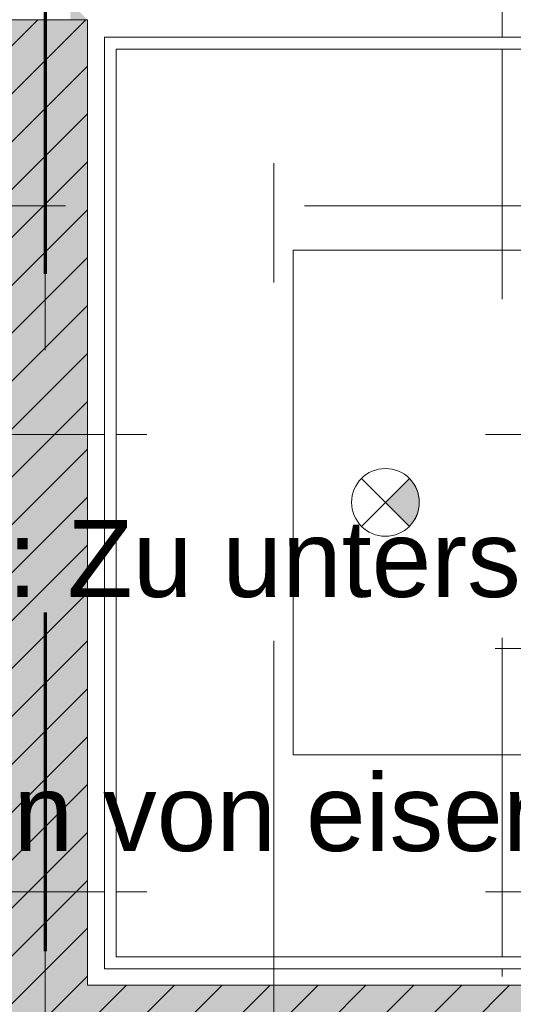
# Model space of a CAD drawing. Header units: metres. Extents: x -167 to 152, y -127 to 99.
# Tile 87 of 225: x -23.02 to -21.57, y -3.03 to -0.13. Entities that reach past the tile are written whole.
import ezdxf

# ---------------------------------------------------------------- set-up
doc = ezdxf.new("R2010")
doc.units = ezdxf.units.M
doc.header["$PDMODE"] = 1
doc.header["$PDSIZE"] = -2
for name, pattern in [('Achsen 01', [5.291531, 3.175, -1.058062, 0.352704, -0.705764]), ('gestrichelt - 01', [2, 1, -1]), ('Raster 01', [2, 1, -1])]:
    doc.linetypes.add(name, pattern=pattern)
doc.layers.get('0').update_dxf_attribs({"lineweight": 25})
for name, color, linetype, lineweight, true_color in [('013_Beton und Stahlbetonarbeiten-000 Sichtbeton-341 tragende In', 5, 'Continuous', 5, 0x0000ff), ('013_Beton und Stahlbetonarbeiten-350 Stahlbeton Treppe Ansicht', 7, 'Continuous', 9, 0xa6a6a6), ('AV1-Achsen', 1, 'Achsen 01', 18, 0xff0000), ('AV1-Raster', 7, 'Raster 01', 9, 0xa6a6a6)]:
    doc.layers.add(name, color=color, linetype=linetype, lineweight=lineweight, true_color=true_color)
for name, color, linetype, lineweight in [('013_Beton und Stahlbetonarbeiten-340 Innenwände', 7, 'Continuous', 18), ('031_Metallbauarbeiten-340 Treppen Geländer', 7, 'Continuous', 9), ('_1.35m (3D)', 7, 'Continuous', 9), ('_GRU (2D)', 7, 'Continuous', 9), ('_Legende (2D)', 7, 'Continuous', 9), ('_OG 1 (2D)', 7, 'Continuous', 9), ('_OG 1 - DS (2D)', 7, 'Continuous', 9), ('AV1-Brandschutzkonzept-Brandschutzkonzept', 7, 'Continuous', 5), ('AV1-Schnitt Achsen', 7, 'Achsen 01', 18), ('Bemaßung-Bemaßung', 7, 'Continuous', 9), ('Keine', 7, 'Continuous', 9)]:
    doc.layers.add(name, color=color, linetype=linetype, lineweight=lineweight)
doc.layers.get('0').freeze()
doc.styles.add('Arial', font='arial.ttf')
doc.styles.add('Arial Narrow', font='ARIALN.TTF')
doc.dimstyles.new('COE 50', dxfattribs={"dimtxt": 126.090495, "dimasz": 0.001414, "dimexe": 0.001, "dimexo": 0.01, "dimgap": 0.001, "dimtad": 1, "dimdec": 3, "dimtxsty": 'Arial', "dimblk": 'VW_SLASH-4', "dimblk1": 'VW_SLASH-4', "dimblk2": 'VW_SLASH-4', "dimcen": 0, "dimadec": 3, "dimazin": 0, "dimtfac": 0.8, "dimtdec": 3, "dimtix": 1, "dimtmove": 0, "dimatfit": 0, "dimldrblk": 'VW_SLASH-3', "dimfxl": 0.002, "dimfxlon": 1, "dimfrac": 2, "dimtolj": 1, "dimarcsym": 0})
doc.dimstyles.new('Treppenhaus 50', dxfattribs={"dimtxt": 126.090495, "dimasz": 0.00106, "dimexe": 0.001, "dimexo": 0.003, "dimgap": 0.0005, "dimtad": 1, "dimdec": 3, "dimtxsty": 'Arial', "dimblk": 'VW_SLASH-1', "dimblk1": 'VW_SLASH-1', "dimblk2": 'VW_SLASH-1', "dimcen": 0, "dimdle": 0.0002, "dimadec": 3, "dimazin": 0, "dimtfac": 1, "dimtdec": 3, "dimtix": 1, "dimtmove": 0, "dimatfit": 0, "dimldrblk": 'VW_FILLEDARROW', "dimfxl": 0.002, "dimfxlon": 1, "dimfrac": 2, "dimtolj": 1, "dimarcsym": 0})

# ---------------------------------------------------------------- blocks, each defined once
blk = doc.blocks.new('Group-2')
at = {"layer": 'AV1-Raster'}
for p, q in [((-22.95, -22.95), (-22.95, 1.35)), ((-21.6, -22.95), (-21.6, 1.35)), ((1.35, -1.35), (-40.5, -1.35)), ((1.35, -2.7), (-40.5, -2.7))]:
    blk.add_line(p, q, dxfattribs=at)
blk = doc.blocks.new('1.35m (3D)')
at = {"layer": 'AV1-Raster', "color": 7}
blk.add_blockref('Group-2', (0, 0), dxfattribs=at)
blk = doc.blocks.new('Group-6')
at = {"color": 255, "linetype": 'Continuous', "lineweight": 9, "transparency": 33554687}
blk.add_wipeout([(0.2575, 1.0674), (0.2282, 0.9967), (0.1575, 0.9674), (0.0868, 0.9967), (0.0575, 1.0674), (0.0868, 1.1381), (0.1575, 1.1674), (0.2282, 1.1381)], dxfattribs=at).dxf.layer = 'AV1-Brandschutzkonzept-Brandschutzkonzept'
at = {"layer": 'AV1-Brandschutzkonzept-Brandschutzkonzept', "linetype": 'Continuous', "lineweight": 0, "transparency": 33554687}
h = blk.add_hatch(color=92, dxfattribs=at)
edge = h.paths.add_edge_path()
edge.add_line((0.1575, 1.0674), (0.2282, 0.9967))
edge.add_arc((0.1575, 1.0674), 0.1, 315, 405)
edge.add_line((0.2282, 1.1381), (0.1575, 1.0674))
at = {"layer": 'AV1-Brandschutzkonzept-Brandschutzkonzept', "color": 92, "linetype": 'Continuous', "lineweight": 9, "transparency": 33554687}
for p, q in [((0.0868, 0.9967), (0.2282, 1.1381)), ((0.2282, 0.9967), (0.0868, 1.1381))]:
    blk.add_line(p, q, dxfattribs=at)
at = {"layer": 'AV1-Brandschutzkonzept-Brandschutzkonzept', "color": 92, "linetype": 'Continuous', "lineweight": 9, "transparency": 33554687, "flags": 128}
blk.add_lwpolyline([(0.1575, 1.0674), (0.2282, 0.9967, 0.414214), (0.2282, 1.1381)], format="xyb", close=True, dxfattribs=at)
at = {"layer": 'AV1-Brandschutzkonzept-Brandschutzkonzept', "color": 92, "linetype": 'Continuous', "lineweight": 9, "transparency": 33554687}
blk.add_circle((0.1575, 1.0674), 0.1, dxfattribs=at)
blk = doc.blocks.new('Sicherheitsbeleuchtung')
at = {"layer": 'AV1-Brandschutzkonzept-Brandschutzkonzept', "color": 7, "transparency": 33554687}
blk.add_blockref('Group-6', (0, 0), dxfattribs=at)
blk = doc.blocks.new('OG 1 - DS (2D)')
at = {"layer": 'AV1-Brandschutzkonzept-Brandschutzkonzept', "color": 7}
blk.add_blockref('Sicherheitsbeleuchtung', (-22.1025, -2.6174), dxfattribs=at)
blk = doc.blocks.new('VW_SLASH-1')
at = {"color": 0, "linetype": 'ByBlock', "lineweight": -2, "transparency": 16777216}
blk.add_line((0.189, 0), (-1, 0), dxfattribs=at)
at = {"color": 0, "linetype": 'Continuous', "lineweight": -2, "transparency": 16777216, "flags": 128}
blk.add_lwpolyline([(0.5, 0.5), (-0.5, -0.5)], dxfattribs=at)
blk = doc.blocks.new('*D1613')
at = {"layer": '013_Beton und Stahlbetonarbeiten-350 Stahlbeton Treppe Ansicht', "color": 0, "linetype": 'Continuous', "lineweight": -2}
for p, q in [((-21.515, -2.0812), (-21.515, -1.9312)), ((-21.375, -2.0812), (-21.375, -1.9312)), ((-21.568, -1.9812), (-21.621, -1.9812)), ((-21.375, -1.9812), (-21.515, -1.9812)), ((-21.322, -1.9812), (-21.269, -1.9812))]:
    blk.add_line(p, q, dxfattribs=at)
at = {"layer": 'Defpoints', "color": 0}
for p in [(-21.515, -1.9812), (-21.375, -2.7394), (-21.515, -2.955)]:
    blk.add_point(p, dxfattribs=at)
at = {"layer": '013_Beton und Stahlbetonarbeiten-350 Stahlbeton Treppe Ansicht', "color": 0, "lineweight": -2, "xscale": 0.05302001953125, "yscale": 0.05302001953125, "zscale": 0.05302001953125}
blk.add_blockref('VW_SLASH-1', (-21.515, -1.9812), dxfattribs=at)
at = {"layer": '013_Beton und Stahlbetonarbeiten-350 Stahlbeton Treppe Ansicht', "color": 0, "lineweight": -2, "xscale": 0.05302001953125, "yscale": 0.05302001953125, "zscale": 0.05302001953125, "rotation": 180}
blk.add_blockref('VW_SLASH-1', (-21.375, -1.9812), dxfattribs=at)
at = {"layer": '013_Beton und Stahlbetonarbeiten-350 Stahlbeton Treppe Ansicht', "color": 0, "lineweight": 9, "insert": (-21.445, -1.9182), "char_height": 0.07565, "attachment_point": 5, "style": 'Arial'}
blk.add_mtext('\\A1;14', dxfattribs=at)
blk = doc.blocks.new('VW_FILLEDARROW')
at = {"color": 0, "linetype": 'Continuous', "lineweight": 5, "transparency": 16777216, "flags": 128}
blk.add_lwpolyline([(-2.994, 0.802), (0, 0), (-2.994, -0.802)], close=True, dxfattribs=at)
blk = doc.blocks.new('Group-665')
at = {"color": 255, "linetype": 'Continuous', "lineweight": 9}
blk.add_wipeout([(-22.74, -0.2117), (-21.375, -0.2117), (-21.375, -0.1767), (-22.775, -0.1767), (-22.775, -2.9267), (-21.085, -2.9267), (-21.085, -2.8917), (-22.74, -2.8917)], dxfattribs=at).dxf.layer = '031_Metallbauarbeiten-340 Treppen Geländer'
at = {"layer": '031_Metallbauarbeiten-340 Treppen Geländer', "color": 253, "linetype": 'Continuous', "lineweight": 9, "flags": 128}
blk.add_lwpolyline([(-22.74, -0.2117), (-21.375, -0.2117), (-21.375, -0.1767), (-22.775, -0.1767), (-22.775, -2.9267), (-21.085, -2.9267), (-21.085, -2.8917), (-22.74, -2.8917)], close=True, dxfattribs=at)
blk = doc.blocks.new('VW_SLASH-4')
at = {"color": 0, "linetype": 'ByBlock', "lineweight": -2, "transparency": 16777216}
blk.add_line((0, 0), (-1, 0), dxfattribs=at)
at = {"color": 0, "linetype": 'Continuous', "lineweight": 15, "transparency": 16777216, "flags": 128}
blk.add_lwpolyline([(0.5, 0.5), (-0.5, -0.5)], dxfattribs=at)
blk = doc.blocks.new('*D1737')
at = {"layer": 'Bemaßung-Bemaßung', "color": 0, "linetype": 'Continuous', "lineweight": -2}
for p, q in [((-23.075, 1.575), (-23.075, 1.725)), ((-22.825, 1.575), (-22.825, 1.725)), ((-23.1457, 1.675), (-23.2164, 1.675)), ((-22.825, 1.675), (-23.075, 1.675)), ((-22.7543, 1.675), (-22.6836, 1.675))]:
    blk.add_line(p, q, dxfattribs=at)
at = {"layer": 'Defpoints', "color": 0}
for p in [(-23.075, 1.675), (-23.075, -0.125), (-22.825, -2.975)]:
    blk.add_point(p, dxfattribs=at)
at = {"layer": 'Bemaßung-Bemaßung', "color": 0, "lineweight": -2, "xscale": 0.070693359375, "yscale": 0.070693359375, "zscale": 0.070693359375}
blk.add_blockref('VW_SLASH-4', (-23.075, 1.675), dxfattribs=at)
at = {"layer": 'Bemaßung-Bemaßung', "color": 0, "lineweight": -2, "xscale": 0.070693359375, "yscale": 0.070693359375, "zscale": 0.070693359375, "rotation": 180}
blk.add_blockref('VW_SLASH-4', (-22.825, 1.675), dxfattribs=at)
at = {"layer": 'Bemaßung-Bemaßung', "color": 0, "insert": (-22.95, 1.7894), "char_height": 0.12609, "attachment_point": 5, "style": 'Arial'}
blk.add_mtext('\\A1;25', dxfattribs=at)
blk = doc.blocks.new('VW_SLASH-3')
at = {"color": 0, "linetype": 'ByBlock', "lineweight": -2, "transparency": 16777216}
blk.add_line((0, 0), (-1, 0), dxfattribs=at)
at = {"color": 0, "linetype": 'Continuous', "lineweight": 15, "transparency": 16777216, "flags": 128}
blk.add_lwpolyline([(0.5, 0.5), (-0.5, -0.5)], dxfattribs=at)
blk = doc.blocks.new('*D1738')
at = {"layer": 'Bemaßung-Bemaßung', "color": 0, "linetype": 'Continuous', "lineweight": -2}
for p, q in [((-22.825, 1.575), (-22.825, 1.725)), ((-17.875, 1.575), (-17.875, 1.725)), ((-17.9457, 1.675), (-22.7543, 1.675))]:
    blk.add_line(p, q, dxfattribs=at)
at = {"layer": 'Defpoints', "color": 0}
for p in [(-22.825, 1.675), (-22.825, -2.975), (-17.875, -2.975)]:
    blk.add_point(p, dxfattribs=at)
at = {"layer": 'Bemaßung-Bemaßung', "color": 0, "lineweight": -2, "xscale": 0.070693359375, "yscale": 0.070693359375, "zscale": 0.070693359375, "rotation": 180}
blk.add_blockref('VW_SLASH-4', (-22.825, 1.675), dxfattribs=at)
at = {"layer": 'Bemaßung-Bemaßung', "color": 0, "lineweight": -2, "xscale": 0.070693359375, "yscale": 0.070693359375, "zscale": 0.070693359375}
blk.add_blockref('VW_SLASH-4', (-17.875, 1.675), dxfattribs=at)
at = {"layer": 'Bemaßung-Bemaßung', "color": 0, "insert": (-20.35, 1.8008), "char_height": 0.12609, "attachment_point": 5, "style": 'Arial'}
blk.add_mtext('\\A1;4,95', dxfattribs=at)
blk = doc.blocks.new('Legende (2D)')
at = {"layer": 'Keine', "color": 253, "transparency": 33554687, "insert": (-26.3032, -0.5731), "char_height": 0.252181, "attachment_point": 1, "line_spacing_factor": 0.966594, "style": 'Arial Narrow'}
blk.add_mtext('Kampfmittelbeseitigung', dxfattribs=at)
at = {"layer": 'Keine', "color": 7, "transparency": 33554687, "char_height": 0.226963, "attachment_point": 4, "line_spacing_factor": 0.969122, "style": 'Arial'}
for s, insert in [('Kampfmittelsondierung: Zu untersuchende Fläche', (-26.3032, -1.75)), ('3 m-Bereich freizuhalten von eisenhaltigen Gegenständen', (-26.3032, -2.5))]:
    blk.add_mtext(s, dxfattribs=dict(at, insert=insert))
blk = doc.blocks.new('Group-748')
at = {"layer": 'AV1-Achsen'}
blk.add_line((-22.95, -26.5), (-22.95, 4.9), dxfattribs=at)
blk = doc.blocks.new('Group-759')
at = {"layer": 'AV1-Schnitt Achsen'}
blk.add_line((-43.35, -0.675), (4.2, -0.675), dxfattribs=at)
blk = doc.blocks.new('Group-763')
at = {"layer": 'AV1-Schnitt Achsen'}
blk.add_line((-22.275, -26.3), (-22.275, 4.7), dxfattribs=at)
blk = doc.blocks.new('GRU (2D)')
at = {"layer": 'AV1-Achsen', "color": 7}
blk.add_blockref('Group-748', (0, 0), dxfattribs=at)
at = {"layer": 'AV1-Schnitt Achsen', "color": 7}
for name in ['Group-763', 'Group-759']:
    blk.add_blockref(name, (0, 0), dxfattribs=at)
blk = doc.blocks.new('Group-661')
at = {"layer": '013_Beton und Stahlbetonarbeiten-350 Stahlbeton Treppe Ansicht', "linetype": 'Continuous', "flags": 128}
blk.add_lwpolyline([(-18.185, -0.805), (-22.2172, -0.805), (-22.2172, -2.295), (-19.345, -2.295)], dxfattribs=at)
at = {"layer": '013_Beton und Stahlbetonarbeiten-350 Stahlbeton Treppe Ansicht', "color": 7, "linetype": 'Continuous', "lineweight": 9}
dim = blk.add_linear_dim(base=(-21.515, -1.9812, -3.29), p1=(-21.375, -2.7394, -3.29), p2=(-21.515, -2.955, -3.29), text='14', dimstyle='Treppenhaus 50', override={"dimtxt": 0.075654, "dimasz": 0.05302, "dimexe": 0.05, "dimgap": 0.025, "dimpost": '<>', "dimtxsty": 'Arial', "dimdle": 0.01, "dimtmove": 2, "dimfxl": 0.1}, dxfattribs=at)
dim.commit()
dim.dimension.update_dxf_attribs({"geometry": '*D1613', "text_midpoint": (-21.445, -1.9182, -3.29)})
blk = doc.blocks.new('OG 1 (2D)')
at = {"layer": '013_Beton und Stahlbetonarbeiten-000 Sichtbeton-341 tragende In', "linetype": 'Continuous', "lineweight": 0}
blk.add_hatch(color=30, dxfattribs=at).paths.add_polyline_path([(-22.875, -0.075), (-22.875, -3.025), (-17.925, -3.025), (-17.925, -3.675), (-17.875, -3.725), (-17.875, -2.975), (-22.825, -2.975), (-22.825, -0.125)])
at = {"layer": '013_Beton und Stahlbetonarbeiten-340 Innenwände', "linetype": 'Continuous', "lineweight": 0, "true_color": 0xc0c0c0}
blk.add_hatch(color=9, dxfattribs=at).paths.add_polyline_path([(-20.875, -5.525), (-16.075, -5.525), (-16.075, -5.275), (-20.625, -5.275), (-20.625, -3.225), (-18.125, -3.225), (-18.125, -3.725), (-17.875, -3.725), (-17.875, -2.975), (-22.825, -2.975), (-22.825, -0.125), (-23.075, -0.125), (-23.075, -3.725), (-22.825, -3.725), (-22.825, -3.225), (-20.875, -3.225)])
at = {"layer": '013_Beton und Stahlbetonarbeiten-340 Innenwände', "linetype": 'Continuous', "lineweight": 13}
h = blk.add_hatch(dxfattribs=at)
h.set_pattern_fill('Stahlbeton', color=251, style=0, pattern_type=2)
h.set_pattern_definition([(45, (0, 0), (0.07071068, -0.07071068), [0.025, -0.025])])
h.paths.add_polyline_path([(-20.875, -5.525), (-16.075, -5.525), (-16.075, -5.275), (-20.625, -5.275), (-20.625, -3.225), (-18.125, -3.225), (-18.125, -3.725), (-17.875, -3.725), (-17.875, -2.975), (-22.825, -2.975), (-22.825, -0.125), (-23.075, -0.125), (-23.075, -3.725), (-22.825, -3.725), (-22.825, -3.225), (-20.875, -3.225)])
h = blk.add_hatch(dxfattribs=at)
h.set_pattern_fill('Stahlbeton-1', color=251, style=0, pattern_type=2)
h.set_pattern_definition([(-135, (0.03106, -0.03313), (0.07071068, -0.07071068), [])])
h.paths.add_polyline_path([(-20.875, -5.525), (-16.075, -5.525), (-16.075, -5.275), (-20.625, -5.275), (-20.625, -3.225), (-18.125, -3.225), (-18.125, -3.725), (-17.875, -3.725), (-17.875, -2.975), (-22.825, -2.975), (-22.825, -0.125), (-23.075, -0.125), (-23.075, -3.725), (-22.825, -3.725), (-22.825, -3.225), (-20.875, -3.225)])
at = {"layer": '013_Beton und Stahlbetonarbeiten-340 Innenwände', "flags": 128}
blk.add_lwpolyline([(-20.875, -5.525), (-16.075, -5.525), (-16.075, -5.275), (-20.625, -5.275), (-20.625, -3.225), (-18.125, -3.225), (-18.125, -3.725), (-17.875, -3.725), (-17.875, -2.975), (-22.825, -2.975), (-22.825, -0.125), (-23.075, -0.125), (-23.075, -3.725), (-22.825, -3.725), (-22.825, -3.225), (-20.875, -3.225)], close=True, dxfattribs=at)
at = {"layer": 'AV1-Brandschutzkonzept-Brandschutzkonzept', "color": 14, "linetype": 'gestrichelt - 01', "lineweight": 70, "transparency": 33554687}
blk.add_line((-22.95, 0.125), (-22.95, -3.1), dxfattribs=at)
at = {"layer": '013_Beton und Stahlbetonarbeiten-350 Stahlbeton Treppe Ansicht', "color": 7}
blk.add_blockref('Group-661', (0, 0), dxfattribs=at)
at = {"layer": '031_Metallbauarbeiten-340 Treppen Geländer', "color": 7}
blk.add_blockref('Group-665', (0, 0), dxfattribs=at)
at = {"layer": 'Bemaßung-Bemaßung', "linetype": 'Continuous'}
for base, p1, p2, text, picture, middle in [((-23.075, 1.675), (-22.825, -2.975), (-23.075, -0.125), '25', '*D1737', (-22.95, 1.7894)), ((-22.825, 1.675), (-17.875, -2.975), (-22.825, -2.975), '4,95', '*D1738', (-20.35, 1.8008))]:
    dim = blk.add_linear_dim(base=base, p1=p1, p2=p2, text=text, dimstyle='COE 50', override={"dimtxt": 0.12609, "dimasz": 0.070693, "dimexe": 0.05, "dimgap": 0.05, "dimpost": '<>', "dimtxsty": 'Arial', "dimtmove": 2, "dimfxl": 0.1}, dxfattribs=at)
    dim.commit()
    dim.dimension.update_dxf_attribs({"geometry": picture, "text_midpoint": middle})

msp = doc.modelspace()

# ---------------------------------------------------------------- block references
at = {"layer": '_1.35m (3D)'}
msp.add_blockref('1.35m (3D)', (0, 0), dxfattribs=at)

# ---------------------------------------------------------------- next in the draw order: block references
at = {"layer": '_OG 1 - DS (2D)'}
msp.add_blockref('OG 1 - DS (2D)', (0, 0), dxfattribs=at)

# ---------------------------------------------------------------- next in the draw order: block references
at = {"layer": '_OG 1 (2D)'}
msp.add_blockref('OG 1 (2D)', (0, 0), dxfattribs=at)

# ---------------------------------------------------------------- next in the draw order: block references
at = {"layer": '_Legende (2D)'}
msp.add_blockref('Legende (2D)', (0, 0), dxfattribs=at)

# ---------------------------------------------------------------- next in the draw order: block references
at = {"layer": '_GRU (2D)'}
msp.add_blockref('GRU (2D)', (0, 0), dxfattribs=at)

doc.saveas('drawing.dxf')
